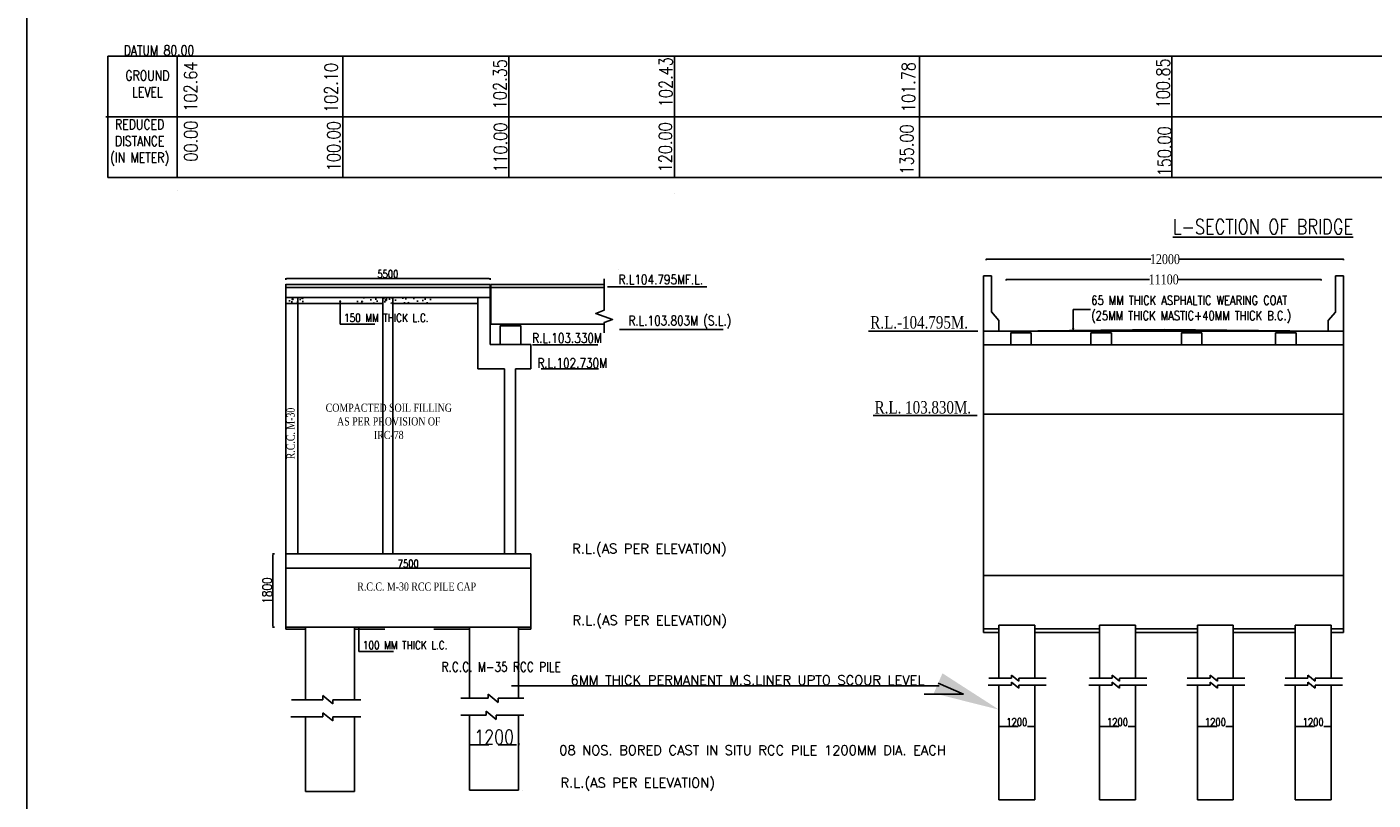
# Model space of a CAD drawing. Header units: metres. Extents: x -1840 to 884, y 14 to 537.
# Tile 6 of 10: x 376 to 562, y 326 to 433. Entities that reach past the tile are written whole.
import ezdxf
from ezdxf import colors
from ezdxf.entities.mleader import LeaderData, LeaderLine
from ezdxf.enums import TextEntityAlignment as Align
from ezdxf.math import Vec2, Vec3

# ---------------------------------------------------------------- set-up
doc = ezdxf.new("R2010")
doc.units = ezdxf.units.M
doc.header["$LTSCALE"] = 0.1
doc.header["$PDMODE"] = 34
doc.header["$PDSIZE"] = 0.25
doc.linetypes.add('DASHEDX2', pattern=[38.1, 25.4, -12.7])
doc.linetypes.add('HIDDEN', pattern=[9.525, 6.35, -3.175])
for name, color, linetype in [('PIER', 7, 'HIDDEN'), ('SLAB', 7, 'Continuous'), ('TEXT', 7, 'Continuous')]:
    doc.layers.add(name, color=color, linetype=linetype)
doc.styles.add('ROMANS', font='romans.shx', dxfattribs={"width": 0.8})
doc.styles.get("Standard").update_dxf_attribs({"font": 'times.ttf', "width": 0.8, "height": 0.6})
doc.styles.add('tEXT', font='romans.shx')
doc.dimstyles.new('1-100', dxfattribs={"dimscale": 0.8, "dimtxt": 0.2, "dimasz": 0.15, "dimexe": 0.05, "dimexo": 0.2, "dimgap": 0.1, "dimtad": 1, "dimdec": 0, "dimlfac": 1000, "dimzin": 1, "dimdsep": 46, "dimtxsty": 'ROMANS', "dimblk": 'OBLIQUE', "dimcen": 0.2, "dimadec": 0, "dimazin": 0, "dimtfac": 1, "dimtdec": 0, "dimtmove": 0, "dimatfit": 3, "dimldrblk": 'OPEN30', "dimfxl": 1, "dimarcsym": 0})
doc.dimstyles.new('Copy of A 1-100 MM', dxfattribs={"dimscale": 0.5, "dimtxt": 0.535, "dimasz": 0.2, "dimexe": 0.0125, "dimexo": 0.0625, "dimgap": 0.1, "dimtad": 0, "dimdec": 0, "dimlfac": 1000, "dimdsep": 46, "dimtxsty": 'Standard', "dimblk": 'OBLIQUE', "dimcen": 0.2, "dimadec": 0, "dimazin": 0, "dimtfac": 1, "dimtdec": 0, "dimtmove": 0, "dimatfit": 3, "dimldrblk": 'OPEN90', "dimfxl": 0.25, "dimfxlon": 1, "dimarcsym": 0})

# ---------------------------------------------------------------- blocks, each defined once
blk = doc.blocks.new('*D120')
at = {"color": 0, "linetype": 'DASHEDX2', "lineweight": -2, "transparency": 16777216}
for p, q in [((510.67, 336.13), (510.67, 335.89)), ((510.79, 335.93), (515.5, 335.93)), ((515.62, 336.13), (515.62, 335.89))]:
    blk.add_line(p, q, dxfattribs=at)
at = {"color": 0, "linetype": 'DASHEDX2', "transparency": 16777216}
for points in [[(510.79, 335.95), (510.79, 335.91), (510.67, 335.93)], [(515.5, 335.95), (515.5, 335.91), (515.62, 335.93)]]:
    blk.add_solid(points, dxfattribs=at)
at = {"layer": 'Defpoints', "color": 0, "linetype": 'DASHEDX2', "transparency": 16777216}
for p in [(510.67, 336.64), (515.62, 336.64), (515.62, 335.93)]:
    blk.add_point(p, dxfattribs=at)
at = {"color": 0, "linetype": 'DASHEDX2', "transparency": 16777216, "insert": (513.14, 336.54), "char_height": 0.16, "attachment_point": 5, "style": 'ROMANS'}
blk.add_mtext('{\\H6.615x;1200}', dxfattribs=at)
blk = doc.blocks.new('_Open30')
at = {"color": 0, "linetype": 'ByBlock', "lineweight": -2}
for p, q in [((-1, 0.3), (0, 0)), ((0, 0), (-1, -0.3)), ((0, 0), (-1, 0))]:
    blk.add_line(p, q, dxfattribs=at)
blk = doc.blocks.new('*D121')
at = {"color": 0, "linetype": 'DASHEDX2', "lineweight": -2, "transparency": 16777216}
for p, q in [((524.57, 336.13), (524.57, 335.89)), ((524.69, 335.93), (529.4, 335.93)), ((529.52, 336.13), (529.52, 335.89))]:
    blk.add_line(p, q, dxfattribs=at)
at = {"color": 0, "linetype": 'DASHEDX2', "transparency": 16777216}
for points in [[(524.69, 335.95), (524.69, 335.91), (524.57, 335.93)], [(529.4, 335.95), (529.4, 335.91), (529.52, 335.93)]]:
    blk.add_solid(points, dxfattribs=at)
at = {"layer": 'Defpoints', "color": 0, "linetype": 'DASHEDX2', "transparency": 16777216}
for p in [(524.57, 336.64), (529.52, 336.64), (529.52, 335.93)]:
    blk.add_point(p, dxfattribs=at)
at = {"color": 0, "linetype": 'DASHEDX2', "transparency": 16777216, "insert": (527.05, 336.54), "char_height": 0.16, "attachment_point": 5, "style": 'ROMANS'}
blk.add_mtext('{\\H6.615x;1200}', dxfattribs=at)
blk = doc.blocks.new('*D122')
at = {"color": 0, "linetype": 'DASHEDX2', "lineweight": -2, "transparency": 16777216}
for p, q in [((538.1, 336.13), (538.1, 335.89)), ((538.22, 335.93), (542.92, 335.93)), ((543.04, 336.13), (543.04, 335.89))]:
    blk.add_line(p, q, dxfattribs=at)
at = {"color": 0, "linetype": 'DASHEDX2', "transparency": 16777216}
for points in [[(538.22, 335.95), (538.22, 335.91), (538.1, 335.93)], [(542.92, 335.95), (542.92, 335.91), (543.04, 335.93)]]:
    blk.add_solid(points, dxfattribs=at)
at = {"layer": 'Defpoints', "color": 0, "linetype": 'DASHEDX2', "transparency": 16777216}
for p in [(538.1, 336.64), (543.04, 336.64), (543.04, 335.93)]:
    blk.add_point(p, dxfattribs=at)
at = {"color": 0, "linetype": 'DASHEDX2', "transparency": 16777216, "insert": (540.57, 336.54), "char_height": 0.16, "attachment_point": 5, "style": 'ROMANS'}
blk.add_mtext('{\\H6.615x;1200}', dxfattribs=at)
blk = doc.blocks.new('*D123')
at = {"color": 0, "linetype": 'DASHEDX2', "lineweight": -2, "transparency": 16777216}
for p, q in [((551.61, 336.13), (551.61, 335.89)), ((551.73, 335.93), (556.44, 335.93)), ((556.56, 336.13), (556.56, 335.89))]:
    blk.add_line(p, q, dxfattribs=at)
at = {"color": 0, "linetype": 'DASHEDX2', "transparency": 16777216}
for points in [[(551.73, 335.95), (551.73, 335.91), (551.61, 335.93)], [(556.44, 335.95), (556.44, 335.91), (556.56, 335.93)]]:
    blk.add_solid(points, dxfattribs=at)
at = {"layer": 'Defpoints', "color": 0, "linetype": 'DASHEDX2', "transparency": 16777216}
for p in [(551.61, 336.64), (556.56, 336.64), (556.56, 335.93)]:
    blk.add_point(p, dxfattribs=at)
at = {"color": 0, "linetype": 'DASHEDX2', "transparency": 16777216, "insert": (554.08, 336.54), "char_height": 0.16, "attachment_point": 5, "style": 'ROMANS'}
blk.add_mtext('{\\H6.615x;1200}', dxfattribs=at)
blk = doc.blocks.new('_Oblique')
at = {"color": 0, "linetype": 'ByBlock', "lineweight": -2}
blk.add_line((-0.5, -0.5), (0.5, 0.5), dxfattribs=at)
blk = doc.blocks.new('*D124')
at = {"color": 0, "linetype": 'ByBlock', "lineweight": -2, "transparency": 16777216}
for p, q in [((511.67, 397.58), (511.67, 397.71)), ((511.67, 397.71), (531.47, 397.71)), ((555.18, 397.71), (535.38, 397.71)), ((555.18, 397.58), (555.18, 397.71))]:
    blk.add_line(p, q, dxfattribs=at)
at = {"layer": 'Defpoints', "color": 0, "linetype": 'ByBlock', "transparency": 16777216}
for p in [(555.18, 397.71), (511.67, 390.55), (555.18, 390.55)]:
    blk.add_point(p, dxfattribs=at)
at = {"color": 0, "linetype": 'ByBlock', "lineweight": -2, "transparency": 16777216, "xscale": 0.1, "yscale": 0.1, "zscale": 0.1, "rotation": 180}
blk.add_blockref('_Oblique', (511.67, 397.71), dxfattribs=at)
at = {"color": 0, "linetype": 'ByBlock', "lineweight": -2, "transparency": 16777216, "xscale": 0.1, "yscale": 0.1, "zscale": 0.1}
blk.add_blockref('_Oblique', (555.18, 397.71), dxfattribs=at)
at = {"color": 0, "linetype": 'ByBlock', "transparency": 16777216, "insert": (533.43, 397.71), "char_height": 0.6, "attachment_point": 5}
blk.add_mtext('{\\fTimes New Roman Baltic|b0|i0|c186|p18;\\H2.29x;11\\fTimes New Roman Baltic|b0|i0|c0|p18;1\\fTimes New Roman Baltic|b0|i0|c186|p18;00}', dxfattribs=at)
blk = doc.blocks.new('_Open90')
at = {"color": 0, "linetype": 'ByBlock', "lineweight": -2}
for p, q in [((0, 0), (-1, 0)), ((-0.5, 0.5), (0, 0)), ((0, 0), (-0.5, -0.5))]:
    blk.add_line(p, q, dxfattribs=at)
blk = doc.blocks.new('*D125')
at = {"color": 0, "linetype": 'ByBlock', "lineweight": -2, "transparency": 16777216}
for p, q in [((508.92, 400.38), (508.92, 400.51)), ((508.92, 400.51), (531.65, 400.51)), ((558.28, 400.51), (535.56, 400.51)), ((558.28, 400.38), (558.28, 400.51))]:
    blk.add_line(p, q, dxfattribs=at)
at = {"layer": 'Defpoints', "color": 0, "linetype": 'ByBlock', "transparency": 16777216}
for p in [(558.28, 400.51), (508.92, 390.55), (558.28, 390.55)]:
    blk.add_point(p, dxfattribs=at)
at = {"color": 0, "linetype": 'ByBlock', "lineweight": -2, "transparency": 16777216, "xscale": 0.1, "yscale": 0.1, "zscale": 0.1, "rotation": 180}
blk.add_blockref('_Oblique', (508.92, 400.51), dxfattribs=at)
at = {"color": 0, "linetype": 'ByBlock', "lineweight": -2, "transparency": 16777216, "xscale": 0.1, "yscale": 0.1, "zscale": 0.1}
blk.add_blockref('_Oblique', (558.28, 400.51), dxfattribs=at)
at = {"color": 0, "linetype": 'ByBlock', "transparency": 16777216, "insert": (533.6, 400.51), "char_height": 0.6, "attachment_point": 5}
blk.add_mtext('{\\fTimes New Roman Baltic|b0|i0|c186|p18;\\H2.29x;12000}', dxfattribs=at)
blk = doc.blocks.new('*D206')
at = {"color": 0, "linetype": 'DASHEDX2', "lineweight": -2, "transparency": 16777216}
for p, q in [((437.54, 333.6), (437.54, 333.36)), ((437.66, 333.4), (444.2, 333.4)), ((444.32, 333.6), (444.32, 333.36))]:
    blk.add_line(p, q, dxfattribs=at)
at = {"color": 0, "linetype": 'DASHEDX2', "transparency": 16777216}
for points in [[(437.66, 333.42), (437.66, 333.38), (437.54, 333.4)], [(444.2, 333.42), (444.2, 333.38), (444.32, 333.4)]]:
    blk.add_solid(points, dxfattribs=at)
at = {"layer": 'Defpoints', "color": 0, "linetype": 'DASHEDX2', "transparency": 16777216}
for p in [(437.54, 334.37), (444.32, 334.37), (444.32, 333.4)]:
    blk.add_point(p, dxfattribs=at)
at = {"color": 0, "linetype": 'DASHEDX2', "transparency": 16777216, "insert": (440.93, 334.48), "char_height": 0.16, "attachment_point": 5, "style": 'ROMANS'}
blk.add_mtext('{\\H12.5x;1200}', dxfattribs=at)
blk = doc.blocks.new('*D202')
at = {"color": 0, "linetype": 'Continuous', "lineweight": -2, "transparency": 16777216}
for p, q in [((412.14, 358.02), (412.14, 357.78)), ((412.26, 357.82), (445.89, 357.82)), ((446.01, 358.02), (446.01, 357.78))]:
    blk.add_line(p, q, dxfattribs=at)
at = {"color": 0, "linetype": 'Continuous', "transparency": 16777216}
for points in [[(412.26, 357.84), (412.26, 357.8), (412.14, 357.82)], [(445.89, 357.84), (445.89, 357.8), (446.01, 357.82)]]:
    blk.add_solid(points, dxfattribs=at)
at = {"layer": 'Defpoints', "color": 0, "linetype": 'Continuous', "transparency": 16777216}
for p in [(412.14, 359.8), (446.01, 359.8), (446.01, 357.82)]:
    blk.add_point(p, dxfattribs=at)
at = {"color": 0, "linetype": 'Continuous', "transparency": 16777216, "insert": (429.07, 358.43), "char_height": 0.44, "attachment_point": 5, "style": 'ROMANS'}
blk.add_mtext('{\\H2.40545x;7500}', dxfattribs=at)
blk = doc.blocks.new('*D203')
at = {"color": 0, "linetype": 'Continuous', "lineweight": -2, "transparency": 16777216}
for p, q in [((412.14, 397.66), (412.14, 397.9)), ((412.26, 397.86), (440.24, 397.86)), ((440.36, 397.66), (440.36, 397.9))]:
    blk.add_line(p, q, dxfattribs=at)
at = {"color": 0, "linetype": 'Continuous', "transparency": 16777216}
for points in [[(412.26, 397.88), (412.26, 397.84), (412.14, 397.86)], [(440.24, 397.88), (440.24, 397.84), (440.36, 397.86)]]:
    blk.add_solid(points, dxfattribs=at)
at = {"layer": 'Defpoints', "color": 0, "linetype": 'Continuous', "transparency": 16777216}
for p in [(412.14, 397.02), (440.36, 397.86), (440.36, 397.02)]:
    blk.add_point(p, dxfattribs=at)
at = {"color": 0, "linetype": 'Continuous', "transparency": 16777216, "insert": (426.25, 398.47), "char_height": 0.44, "attachment_point": 5, "style": 'ROMANS'}
blk.add_mtext('{\\H2.40545x;5500}', dxfattribs=at)
blk = doc.blocks.new('*D190')
at = {"color": 0, "linetype": 'ByBlock', "lineweight": -2, "transparency": 16777216}
for p, q in [((410.59, 359.8), (410.29, 359.8)), ((410.34, 359.65), (410.34, 349.79)), ((410.59, 349.64), (410.29, 349.64))]:
    blk.add_line(p, q, dxfattribs=at)
at = {"color": 0, "linetype": 'ByBlock', "transparency": 16777216}
for points in [[(410.32, 359.65), (410.37, 359.65), (410.34, 359.8)], [(410.32, 349.79), (410.37, 349.79), (410.34, 349.64)]]:
    blk.add_solid(points, dxfattribs=at)
at = {"layer": 'Defpoints', "color": 0, "linetype": 'ByBlock', "transparency": 16777216}
for p in [(412.14, 359.8), (410.34, 349.64), (412.14, 349.64)]:
    blk.add_point(p, dxfattribs=at)
at = {"color": 0, "linetype": 'ByBlock', "transparency": 16777216, "insert": (409.58, 354.72), "char_height": 0.55, "attachment_point": 5, "rotation": 90, "style": 'ROMANS'}
blk.add_mtext('{\\H2.40545x;1800}', dxfattribs=at)

msp = doc.modelspace()

# ---------------------------------------------------------------- hatches: boundary and pattern name
at = {"ltscale": 0.2}
h = msp.add_hatch(dxfattribs=at)
h.set_pattern_fill('AR-CONC', color=256, scale=0.011291, style=0)
h.set_pattern_definition([(50, (519.5055, -204.4032), (2.057095, -0.1799724), [0.2150985, -2.366084]), (355, (519.5055, -204.4032), (-0.397936, 2.1572706), [0.172079, -1.892867]), (100.451, (519.677, -204.4182), (1.659166, 1.9772884), [0.1828055, -2.010861]), (46.1842, (519.5055, -203.8296), (3.060824, -0.474711), [0.322648, -3.549126]), (96.6356, (519.7606, -203.8692), (2.680593, 2.793747), [0.274208, -3.016291]), (351.184, (519.5055, -203.8296), (2.680598, 2.793742), [0.258118, -2.8393]), (21, (519.7923, -203.973), (1.7119233, -1.1547067), [0.2150985, -2.366084]), (326, (519.7923, -203.973), (0.697823, 2.0797146), [0.172079, -1.892867]), (71.4514, (519.935, -204.0693), (2.4097415, 0.9250124), [0.1828055, -2.010861]), (37.5, (519.50555, -204.4032), (0.0348742, 0.9547331), [0, -1.8699233, 0, -1.921547, 0, -1.900037]), (7.5, (519.5055, -204.4032), (0.7544783, 1.1311651), [0, -1.0955686, 0, -1.8269036, 0, -0.724165]), (327.5, (518.866, -204.4032), (1.5309889, -0.0646847), [0, -0.7169951, 0, -2.2370248, 0, -2.9683598]), (317.5, (518.5792, -204.4032), (1.6725654, 0.2870972), [0, -0.9320937, 0, -1.485614, 0, -2.1079657])])
h.paths.add_polyline_path([(421.5733, 395.2187), (421.5733, 394.3719), (432.6015, 394.3719), (432.6015, 395.2187)])
h.paths.add_polyline_path([(414.5162, 394.3719), (414.5162, 395.2187), (412.136, 395.2187), (412.136, 394.3719)])
for points in [[(442.0014, 391.3232), (444.3726, 391.3232), (444.3726, 391.549), (442.0014, 391.549)], [(512.5154, 390.3187), (514.8866, 390.3187), (514.8866, 390.5445), (512.5154, 390.5445)], [(523.6002, 390.3358), (525.9714, 390.3358), (525.9714, 390.5616), (523.6002, 390.5616)], [(536.0981, 390.3222), (538.4693, 390.3222), (538.4693, 390.548), (536.0981, 390.548)], [(549.1108, 390.3283), (551.482, 390.3283), (551.482, 390.5541), (549.1108, 390.5541)]]:
    msp.add_hatch(color=256).paths.add_polyline_path(points)

# ---------------------------------------------------------------- linework, layer by layer
at = {"color": 0, "linetype": 'ByBlock'}
for p, q in [((376.3865, 536.8792), (376.3865, 164.1948)), ((387.5722, 428.5788), (387.5722, 411.829)), ((508.5431, 390.5857), (508.5431, 398.231)), ((508.5431, 398.231), (509.6577, 398.231)), ((509.6577, 398.231), (509.6577, 393.2192)), ((558.2727, 398.2183), (557.1582, 398.2183)), ((557.1582, 398.2183), (557.1582, 393.2065)), ((558.2727, 390.573), (558.2727, 398.2183)), ((510.6457, 392.0346), (509.6577, 393.2192)), ((556.1702, 392.0219), (557.1582, 393.2065)), ((508.5533, 390.5527), (558.2792, 390.5527)), ((508.5533, 348.9272), (508.5533, 390.5527)), ((511.6747, 390.5527), (508.5533, 390.5527)), ((510.6457, 390.5857), (510.6457, 392.0346)), ((511.6747, 390.5527), (533.4945, 390.8023)), ((533.4945, 390.8023), (555.18, 390.5527)), ((556.1702, 390.573), (556.1702, 392.0219)), ((558.2792, 390.5527), (558.2792, 348.9272)), ((508.5533, 388.6746), (558.2792, 388.6746)), ((442.3458, 385.3388), (442.3458, 359.7999)), ((443.8984, 385.3388), (443.8984, 359.7999)), ((508.5533, 379.1063), (558.2792, 379.1063)), ((558.2792, 356.8144), (508.5533, 356.8144)), ((508.5533, 349.4247), (510.6709, 349.4247)), ((508.5533, 348.9272), (510.6709, 348.9272)), ((515.6174, 349.4247), (524.5748, 349.4247)), ((515.6174, 348.9272), (524.5748, 348.9272)), ((529.5213, 349.4247), (538.098, 349.4247)), ((529.5213, 348.9272), (538.098, 348.9272)), ((543.0445, 349.4247), (551.6093, 349.4247)), ((543.0445, 348.9272), (551.6093, 348.9272)), ((556.5558, 349.4247), (558.2792, 349.4247)), ((556.5558, 348.9272), (558.2792, 348.9272)), ((510.6709, 325.7906), (515.6174, 325.7906)), ((524.5748, 325.7906), (529.5213, 325.7906)), ((538.098, 325.7906), (543.0445, 325.7906)), ((551.6093, 325.7906), (556.5558, 325.7906))]:
    msp.add_line(p, q, dxfattribs=at)
for p, q in [((396.4585, 428.5788), (387.5722, 428.5788)), ((396.4585, 428.5788), (390.7334, 428.5788)), ((396.4585, 428.5788), (390.7334, 428.5788)), ((396.4585, 428.5788), (390.7334, 428.5788)), ((396.4585, 428.5788), (774.658, 428.5788)), ((387.2737, 420.1858), (774.658, 420.1858)), ((387.5722, 411.829), (774.658, 411.829)), ((412.136, 366.3578), (412.136, 397.0535)), ((414.5162, 397.0153), (412.136, 397.0153)), ((412.136, 366.3578), (412.136, 396.6301)), ((414.5162, 396.5919), (412.136, 396.5919)), ((419.1931, 397.0153), (414.5162, 397.0153)), ((432.6328, 396.5919), (414.5162, 396.5919)), ((432.6328, 397.0153), (421.1111, 397.0153)), ((440.3642, 397.0153), (432.6328, 397.0153)), ((440.3642, 396.5919), (432.6328, 396.5919)), ((440.3642, 393.6661), (440.3642, 397.0153)), ((440.3642, 388.7262), (440.3642, 397.0153)), ((440.3642, 388.7262), (440.3642, 396.6301)), ((440.4771, 397.0153), (456.131, 397.0153)), ((440.4771, 391.549), (440.4771, 396.6301)), ((456.131, 396.5919), (440.4771, 396.5919)), ((414.5162, 395.2187), (412.136, 395.2187)), ((414.5162, 394.3719), (412.136, 394.3719)), ((413.8297, 366.3578), (413.8297, 395.2187)), ((432.6328, 395.2187), (414.5162, 395.2187)), ((425.5444, 394.3719), (414.5162, 394.3719)), ((425.5444, 366.3578), (425.5444, 395.2187)), ((425.5444, 366.3578), (425.5444, 395.2187)), ((426.9558, 366.3578), (426.9558, 395.2187)), ((426.9558, 366.3578), (426.9558, 395.2187)), ((432.6328, 394.3719), (426.9558, 394.3719)), ((440.3642, 395.2187), (432.6328, 395.2187)), ((438.6705, 394.3719), (432.6328, 394.3719)), ((438.6705, 385.3388), (438.6705, 395.2187)), ((438.6705, 385.3388), (438.6705, 395.2187)), ((440.4771, 391.549), (456.131, 391.549)), ((456.131, 391.549), (440.4771, 391.549)), ((446.0098, 388.7262), (440.3642, 388.7262)), ((446.0098, 385.3388), (446.0098, 388.7262)), ((442.3458, 385.3388), (438.6705, 385.3388)), ((446.0098, 385.3388), (443.8984, 385.3388)), ((412.136, 355.9534), (412.136, 366.3578)), ((413.8297, 359.7999), (413.8297, 366.3578)), ((425.5444, 359.7999), (425.5444, 366.3578)), ((426.9558, 359.7999), (426.9558, 366.3578)), ((446.0098, 355.9534), (446.0098, 359.7999)), ((446.0098, 349.6378), (446.0098, 355.9534))]:
    msp.add_line(p, q)
at = {"linetype": 'Continuous'}
for p, q in [((421.1111, 397.0153), (419.1931, 397.0153)), ((440.4771, 396.5919), (440.4771, 397.0153)), ((456.5857, 396.7107), (470.3012, 396.7107)), ((458.2648, 390.7817), (472.5737, 390.7817)), ((446.2105, 388.6746), (455.2575, 388.6746)), ((447.4438, 385.3521), (455.3342, 385.3521)), ((412.136, 349.6378), (412.136, 355.9534)), ((420.1696, 349.6378), (412.136, 349.6378)), ((414.874, 326.9391), (421.6488, 326.9391))]:
    msp.add_line(p, q, dxfattribs=at)
at = {"ltscale": 0.2}
for p, q in [((412.136, 355.9534), (412.136, 359.7999)), ((412.136, 359.7999), (446.0098, 359.7999)), ((414.874, 349.6378), (414.874, 339.6279)), ((446.0098, 349.6378), (420.1696, 349.6378)), ((421.6488, 349.6378), (421.6488, 339.6279)), ((437.5414, 349.6378), (437.5414, 339.8291)), ((444.3161, 349.6378), (444.3161, 339.8291)), ((440.1097, 339.8291), (440.1097, 340.3936)), ((440.1097, 340.3936), (441.4916, 339.2645)), ((412.9507, 339.6279), (417.2764, 339.6279)), ((417.2764, 339.6279), (417.2764, 340.1925)), ((417.2764, 340.1925), (418.6583, 339.0634)), ((418.6583, 339.6279), (418.6583, 339.0634)), ((418.6583, 339.6279), (422.505, 339.6279)), ((436.308, 339.8291), (440.1097, 339.8291)), ((441.4916, 339.8291), (441.4916, 339.2645)), ((441.4916, 339.8291), (445.0389, 339.8291)), ((417.2764, 337.2718), (412.8456, 337.2718)), ((414.874, 337.2718), (414.874, 326.9391)), ((414.874, 337.2718), (414.874, 333.6657)), ((417.2764, 337.2718), (417.2764, 337.8363)), ((417.2764, 337.8363), (418.6583, 336.7072)), ((418.6583, 337.2718), (418.6583, 336.7072)), ((422.505, 337.2718), (418.6583, 337.2718)), ((421.6488, 337.2718), (421.6488, 326.9391)), ((421.6488, 337.2718), (421.6488, 333.6657)), ((439.837, 337.4729), (436.308, 337.4729)), ((437.5414, 337.4729), (437.5414, 327.1402)), ((437.5414, 337.4729), (437.5414, 333.8669)), ((439.837, 337.4729), (439.837, 338.0375)), ((439.837, 338.0375), (441.2189, 336.9084)), ((445.0389, 337.4729), (441.2189, 337.4729)), ((441.2189, 337.4729), (441.2189, 336.9084)), ((444.3161, 337.4729), (444.3161, 327.1402)), ((444.3161, 337.4729), (444.3161, 333.8669)), ((437.5414, 327.1402), (444.3161, 327.1402))]:
    msp.add_line(p, q, dxfattribs=at)
at = {"linetype": 'ByBlock'}
for p, q in [((412.136, 349.6378), (412.136, 349.3903)), ((446.0098, 349.3903), (446.0098, 349.6378)), ((412.136, 349.3903), (414.874, 349.3903)), ((421.6488, 349.3903), (425.8384, 349.3903)), ((432.6132, 349.3903), (437.5414, 349.3903)), ((444.3161, 349.3903), (446.0098, 349.3903)), ((443.33, 341.5502), (502.3906, 341.5502))]:
    msp.add_line(p, q, dxfattribs=at)
at = {"color": 0, "ltscale": 0.2}
for p, q in [((510.6709, 349.9477), (510.6709, 342.606)), ((510.6709, 349.9477), (510.6709, 342.606)), ((515.6174, 349.9477), (515.6174, 342.606)), ((515.6174, 349.9477), (515.6174, 342.606)), ((524.5748, 349.9477), (524.5748, 342.606)), ((524.5748, 349.9477), (524.5748, 342.606)), ((529.5213, 349.9477), (529.5213, 342.606)), ((529.5213, 349.9477), (529.5213, 342.606)), ((538.098, 349.9477), (538.098, 342.606)), ((538.098, 349.9477), (538.098, 342.606)), ((543.0445, 349.9477), (543.0445, 342.606)), ((543.0445, 349.9477), (543.0445, 342.606)), ((551.6093, 349.9477), (551.6093, 342.606)), ((551.6093, 349.9477), (551.6093, 342.606)), ((556.5558, 349.9477), (556.5558, 342.606)), ((556.5558, 349.9477), (556.5558, 342.606)), ((509.2666, 342.606), (512.425, 342.606)), ((509.2666, 342.606), (512.425, 342.606)), ((512.425, 342.606), (512.425, 343.0182)), ((512.425, 343.0182), (513.434, 342.1938)), ((512.425, 342.606), (512.425, 343.0182)), ((512.425, 343.0182), (513.434, 342.1938)), ((513.434, 342.606), (513.434, 342.1938)), ((513.434, 342.606), (517.194, 342.606)), ((513.434, 342.606), (513.434, 342.1938)), ((513.434, 342.606), (517.194, 342.606)), ((523.1705, 342.606), (526.3289, 342.606)), ((523.1705, 342.606), (526.3289, 342.606)), ((526.3289, 342.606), (526.3289, 343.0182)), ((526.3289, 343.0182), (527.3379, 342.1938)), ((526.3289, 342.606), (526.3289, 343.0182)), ((526.3289, 343.0182), (527.3379, 342.1938)), ((527.3379, 342.606), (527.3379, 342.1938)), ((527.3379, 342.606), (531.0979, 342.606)), ((527.3379, 342.606), (527.3379, 342.1938)), ((527.3379, 342.606), (531.0979, 342.606)), ((536.6937, 342.606), (539.8521, 342.606)), ((536.6937, 342.606), (539.8521, 342.606)), ((539.8521, 342.606), (539.8521, 343.0182)), ((539.8521, 343.0182), (540.8611, 342.1938)), ((539.8521, 342.606), (539.8521, 343.0182)), ((539.8521, 343.0182), (540.8611, 342.1938)), ((540.8611, 342.606), (540.8611, 342.1938)), ((540.8611, 342.606), (544.6211, 342.606)), ((540.8611, 342.606), (540.8611, 342.1938)), ((540.8611, 342.606), (544.6211, 342.606)), ((550.205, 342.606), (553.3634, 342.606)), ((550.205, 342.606), (553.3634, 342.606)), ((553.3634, 342.606), (553.3634, 343.0182)), ((553.3634, 343.0182), (554.3724, 342.1938)), ((553.3634, 342.606), (553.3634, 343.0182)), ((553.3634, 343.0182), (554.3724, 342.1938)), ((554.3724, 342.606), (554.3724, 342.1938)), ((554.3724, 342.606), (558.1324, 342.606)), ((554.3724, 342.606), (554.3724, 342.1938)), ((554.3724, 342.606), (558.1324, 342.606)), ((512.425, 341.6217), (509.1899, 341.6217)), ((512.425, 341.6217), (509.1899, 341.6217)), ((510.6709, 341.6217), (510.6709, 338.2527)), ((510.6709, 341.6217), (510.6709, 338.2527)), ((510.6709, 340.8856), (510.6709, 325.7906)), ((510.6709, 340.8856), (510.6709, 325.7906)), ((512.425, 341.6217), (512.425, 342.034)), ((512.425, 342.034), (513.434, 341.2095)), ((512.425, 341.6217), (512.425, 342.034)), ((512.425, 342.034), (513.434, 341.2095)), ((513.434, 341.6217), (513.434, 341.2095)), ((517.194, 341.6217), (513.434, 341.6217)), ((513.434, 341.6217), (513.434, 341.2095)), ((517.194, 341.6217), (513.434, 341.6217)), ((515.6174, 341.6217), (515.6174, 338.2527)), ((515.6174, 341.6217), (515.6174, 338.2527)), ((515.6174, 340.8856), (515.6174, 325.7906)), ((515.6174, 340.8856), (515.6174, 325.7906)), ((526.3289, 341.6217), (523.0938, 341.6217)), ((526.3289, 341.6217), (523.0938, 341.6217)), ((524.5748, 341.6217), (524.5748, 338.2527)), ((524.5748, 341.6217), (524.5748, 338.2527)), ((524.5748, 340.8856), (524.5748, 325.7906)), ((524.5748, 340.8856), (524.5748, 325.7906)), ((526.3289, 341.6217), (526.3289, 342.034)), ((526.3289, 342.034), (527.3379, 341.2095)), ((526.3289, 341.6217), (526.3289, 342.034)), ((526.3289, 342.034), (527.3379, 341.2095)), ((527.3379, 341.6217), (527.3379, 341.2095)), ((531.0979, 341.6217), (527.3379, 341.6217)), ((527.3379, 341.6217), (527.3379, 341.2095)), ((531.0979, 341.6217), (527.3379, 341.6217)), ((529.5213, 341.6217), (529.5213, 338.2527)), ((529.5213, 341.6217), (529.5213, 338.2527)), ((529.5213, 340.8856), (529.5213, 325.7906)), ((529.5213, 340.8856), (529.5213, 325.7906)), ((539.8521, 341.6217), (536.617, 341.6217)), ((539.8521, 341.6217), (536.617, 341.6217)), ((538.098, 341.6217), (538.098, 338.2527)), ((538.098, 341.6217), (538.098, 338.2527)), ((538.098, 340.8856), (538.098, 325.7906)), ((538.098, 340.8856), (538.098, 325.7906)), ((539.8521, 341.6217), (539.8521, 342.034)), ((539.8521, 342.034), (540.8611, 341.2095)), ((539.8521, 341.6217), (539.8521, 342.034)), ((539.8521, 342.034), (540.8611, 341.2095)), ((540.8611, 341.6217), (540.8611, 341.2095)), ((544.6211, 341.6217), (540.8611, 341.6217)), ((540.8611, 341.6217), (540.8611, 341.2095)), ((544.6211, 341.6217), (540.8611, 341.6217)), ((543.0445, 341.6217), (543.0445, 338.2527)), ((543.0445, 341.6217), (543.0445, 338.2527)), ((543.0445, 340.8856), (543.0445, 325.7906)), ((543.0445, 340.8856), (543.0445, 325.7906)), ((553.3634, 341.6217), (550.1283, 341.6217)), ((553.3634, 341.6217), (550.1283, 341.6217)), ((551.6093, 341.6217), (551.6093, 338.2527)), ((551.6093, 341.6217), (551.6093, 338.2527)), ((551.6093, 340.8856), (551.6093, 325.7906)), ((551.6093, 340.8856), (551.6093, 325.7906)), ((553.3634, 341.6217), (553.3634, 342.034)), ((553.3634, 342.034), (554.3724, 341.2095)), ((553.3634, 341.6217), (553.3634, 342.034)), ((553.3634, 342.034), (554.3724, 341.2095)), ((554.3724, 341.6217), (554.3724, 341.2095)), ((558.1324, 341.6217), (554.3724, 341.6217)), ((554.3724, 341.6217), (554.3724, 341.2095)), ((558.1324, 341.6217), (554.3724, 341.6217)), ((556.5558, 341.6217), (556.5558, 338.2527)), ((556.5558, 341.6217), (556.5558, 338.2527)), ((556.5558, 340.8856), (556.5558, 325.7906)), ((556.5558, 340.8856), (556.5558, 325.7906))]:
    msp.add_line(p, q, dxfattribs=at)
at = {"linetype": 'HIDDEN', "ltscale": 0.4}
msp.add_line((444.7994, 327.1402), (444.7885, 327.1402), dxfattribs=at)
msp.add_line((444.7994, 327.1402), (444.7885, 327.1402), dxfattribs=at)
at = {"color": 1}
for points in [[(387.5722, 428.5788), (397.1424, 428.5788)], [(397.1424, 411.829), (397.1424, 428.5788)], [(420.0429, 414.6405), (420.0429, 414.6405), (420.0429, 428.5788)], [(420.0429, 411.829), (420.0429, 428.5788)], [(442.9435, 411.829), (442.9435, 428.5788)], [(465.844, 411.829), (465.844, 428.5788)], [(499.6949, 411.829), (499.6949, 428.5788)], [(534.5457, 411.829), (534.5457, 428.5788)]]:
    msp.add_lwpolyline(points, dxfattribs=at)
for points in [[(397.1424, 410.0139), (397.1424, 410.0139)], [(465.844, 409.6141), (465.844, 409.6141)], [(458.0694, 399.0573), (458.0694, 399.0573)]]:
    msp.add_lwpolyline(points, close=True, dxfattribs=at)
for points in [[(441.7756, 388.7262), (444.5984, 388.7262), (444.5984, 391.3232), (441.7756, 391.3232)], [(442.0014, 391.3232), (444.3726, 391.3232), (444.3726, 391.549), (442.0014, 391.549)]]:
    msp.add_lwpolyline(points, close=True)
for points in [[(492.6292, 390.5628), (507.7514, 390.5628)], [(492.6292, 390.5628), (507.7514, 390.5628)], [(515.1124, 388.6746), (515.1124, 390.3187), (512.2896, 390.3187), (512.2896, 388.6746)], [(526.1972, 388.6746), (526.1972, 390.3358), (523.3744, 390.3358), (523.3744, 388.6746)], [(538.6951, 388.6746), (538.6951, 390.3222), (535.8723, 390.3222), (535.8723, 388.6746)], [(551.7078, 388.6746), (551.7078, 390.3283), (548.885, 390.3283), (548.885, 388.6746)], [(493.304, 378.9305), (507.6569, 378.9305)]]:
    msp.add_lwpolyline(points)
at = {"color": 0}
for points in [[(515.6174, 349.9477), (510.6709, 349.9477)], [(529.5213, 349.9477), (524.5748, 349.9477)], [(543.0445, 349.9477), (538.098, 349.9477)], [(556.5558, 349.9477), (551.6093, 349.9477)]]:
    msp.add_lwpolyline(points, dxfattribs=at)
at = {"layer": 'SLAB', "linetype": 'Continuous'}
msp.add_lwpolyline([(456.131, 390.3393), (456.131, 391.7607), (457.2943, 392.1842), (454.9676, 393.031), (456.131, 393.4544), (456.131, 397.8143)], dxfattribs=at)

# ---------------------------------------------------------------- texts
at = {"style": 'ROMANS', "width": 0.8}
for s, p in [('102.64', (400.4684, 427.8213)), ('102.35', (443.2068, 428.1611)), ('102.43', (466.1074, 428.4363)), ('100.85', (534.809, 428.2766)), ('102.10', (419.8719, 427.6403)), ('101.78', (499.6397, 427.7565)), ('00.00', (400.5095, 419.6565)), ('100.00', (420.2347, 419.5888)), ('110.00', (443.2641, 419.3919)), ('120.00', (466.0501, 419.4382)), ('135.00', (499.4085, 419.1316)), ('150.00', (534.9922, 418.8782))]:
    msp.add_text(s, height=1.83204, rotation=90, dxfattribs=at).set_placement(p, align=Align.BOTTOM_RIGHT)
at = {"style": 'ROMANS'}
for s, insert, char_height, width, attachment_point in [('DATUM 80.00', (399.5052, 428.6828), 1.374033, 12.751175, 9), ('GROUND LEVEL', (393.0328, 424.7551), 1.374033, 5.725138, 5), ('REDUCED DISTANCE\\P(IN METER)', (391.9582, 416.6178), 1.374033, 11.644281, 5), ('R.L.103.803M (S.L.)', (473.688, 390.9266), 1.323195, 19.847921, 9), ('R.L.103.330M', (455.8081, 388.9501), 1.323195, 13.231947, 9), ('R.L.102.730M', (456.5316, 385.4951), 1.323195, 13.231947, 9)]:
    msp.add_mtext(s, dxfattribs=dict(at, insert=insert, char_height=char_height, width=width, attachment_point=attachment_point))
for s, insert, char_height, attachment_point in [('R.L104.795MF.L.', (469.7899, 397.0408), 1.323195, 9), ('65 MM THICK ASPHALTIC WEARING COAT\\P(25MM THICK MASTIC+40MM THICK B.C.)', (523.4166, 393.5622), 1.25953, 4), ('150 MM THICK L.C.', (420.1875, 392.4099), 1.129126, 4), ('100 MM THICK L.C.', (422.7926, 347.1602), 1.129126, 4), ('R.C.C. M-35 RCC PILE', (441.9042, 344.1673), 1.33671, 5)]:
    msp.add_mtext(s, dxfattribs=dict(at, insert=insert, char_height=char_height, attachment_point=attachment_point))
at = {"char_height": 1.717541, "width": 50.094521, "attachment_point": 7}
for s, insert in [('R.L.-104.795M.', (492.906, 390.8892)), ('{\\fTimes New Roman Baltic|b0|i0|c186|p18;R.L. 103.8}30{\\fTimes New Roman Baltic|b0|i0|c186|p18;M.}', (493.501, 379.1458))]:
    msp.add_mtext(s, dxfattribs=dict(at, insert=insert))
at = {"linetype": 'ByBlock', "char_height": 1.323195, "attachment_point": 1, "style": 'tEXT'}
for s, insert in [('^IR.L.(AS PER ELEVATION)', (446.4141, 361.1705)), ('^IR.L.(AS PER ELEVATION)', (446.4632, 351.2677)), ('^I6MM THICK PERMANENT M.S.LINER UPTO SCOUR LEVEL', (446.2014, 342.985)), ('^I08 NOS. BORED CAST IN SITU RCC PILE 1200MM DIA. EACH', (444.6306, 333.3072)), ('^IR.L.(AS PER ELEVATION)', (444.8166, 328.8097))]:
    msp.add_mtext(s, dxfattribs=dict(at, insert=insert))
at = {"layer": 'PIER', "char_height": 1.129126, "width": 17.120306, "attachment_point": 5}
for s, insert in [('COMPACTED SOIL FILLING\\PAS PER PROVISION OF\\PIRC-78', (426.3753, 378.0934)), ('R.C.C. M-30 RCC PILE CAP', (430.2329, 355.2514))]:
    msp.add_mtext(s, dxfattribs=dict(at, insert=insert))
at = {"layer": 'PIER', "insert": (412.8367, 376.4254), "char_height": 1.129126, "width": 17.120306, "attachment_point": 5, "rotation": 90}
msp.add_mtext('R.C.C. M-30', dxfattribs=at)
at = {"layer": 'TEXT', "insert": (547.1561, 405.0111), "char_height": 2.051889, "width": 31.910536, "attachment_point": 5, "style": 'ROMANS'}
msp.add_mtext('{\\LL-SECTION OF BRIDGE  }', dxfattribs=at)

# ---------------------------------------------------------------- dimensions: what is measured, and where the dimension line sits
at = {"color": 0, "linetype": 'ByBlock'}
for base, p1, p2, text, picture, middle in [((558.2792, 400.5063), (508.9237, 390.5527), (558.2792, 390.5527), '{\\fTimes New Roman Baltic|b0|i0|c186|p18;\\H2.29x;12000}', '*D125', (533.6015, 400.5063)), ((555.18, 397.7072), (511.6747, 390.5527), (555.18, 390.5527), '{\\fTimes New Roman Baltic|b0|i0|c186|p18;\\H2.29x;11\\fTimes New Roman Baltic|b0|i0|c0|p18;1\\fTimes New Roman Baltic|b0|i0|c186|p18;00}', '*D124', (533.4274, 397.7072))]:
    dim = msp.add_linear_dim(base=base, p1=p1, p2=p2, text=text, dimstyle='Copy of A 1-100 MM', dxfattribs=at)
    dim.commit()
    dim.dimension.update_dxf_attribs({"geometry": picture, "text_midpoint": middle})
at = {"linetype": 'Continuous'}
for base, p1, p2, text, picture, middle in [((440.3642, 397.8569), (412.136, 397.0153), (440.3642, 397.0153), '{\\H2.40545x;5500}', '*D203', (426.2501, 398.4661)), ((446.0098, 357.8214), (412.136, 359.7999), (446.0098, 359.7999), '{\\H2.40545x;7500}', '*D202', (429.0729, 358.4306))]:
    dim = msp.add_linear_dim(base=base, p1=p1, p2=p2, text=text, dimstyle='1-100', override={"dimtxt": 0.55, "dimfxl": 0.25, "dimfxlon": 1}, dxfattribs=at)
    dim.commit()
    dim.dimension.update_dxf_attribs({"geometry": picture, "text_midpoint": middle})
at = {"linetype": 'ByBlock'}
dim = msp.add_linear_dim(base=(410.3407, 349.6378), p1=(412.136, 359.7999), p2=(412.136, 349.6378), angle=90, text='{\\H2.40545x;1800}', dimstyle='1-100', override={"dimscale": 1, "dimtxt": 0.55, "dimfxl": 0.25, "dimfxlon": 1}, dxfattribs=at)
dim.commit()
dim.dimension.update_dxf_attribs({"geometry": '*D190', "text_midpoint": (409.5792, 354.7189)})
at = {"linetype": 'DASHEDX2'}
for base, p1, p2, picture, middle in [((515.6174, 335.9301), (510.6709, 336.6431), (515.6174, 336.6431), '*D120', (513.1442, 336.5393)), ((529.5213, 335.9301), (524.5748, 336.6431), (529.5213, 336.6431), '*D121', (527.048, 336.5393)), ((543.0445, 335.9301), (538.098, 336.6431), (543.0445, 336.6431), '*D122', (540.5713, 336.5393)), ((556.5558, 335.9301), (551.6093, 336.6431), (556.5558, 336.6431), '*D123', (554.0826, 336.5393))]:
    dim = msp.add_linear_dim(base=base, p1=p1, p2=p2, text='{\\H6.615x;1200}', dimstyle='1-100', override={"dimfxl": 0.25, "dimfxlon": 1}, dxfattribs=at)
    dim.commit()
    dim.dimension.update_dxf_attribs({"geometry": picture, "text_midpoint": middle})
at = {"color": 0, "linetype": 'DASHEDX2'}
dim = msp.add_linear_dim(base=(444.3161, 333.3954), p1=(437.5414, 334.3718), p2=(444.3161, 334.3718), text='{\\H12.5x;1200}', dimstyle='1-100', override={"dimfxl": 0.25, "dimfxlon": 1}, dxfattribs=at)
dim.commit()
dim.dimension.update_dxf_attribs({"geometry": '*D206', "text_midpoint": (440.9288, 334.4754)})

# ---------------------------------------------------------------- leaders
for points in [[(419.6411, 394.7925), (419.6411, 391.5237), (424.4345, 391.5237)], [(520.918, 390.7676), (520.918, 393.5797), (523.3161, 393.5797)], [(422.2462, 349.5427), (422.2462, 346.2739), (427.0397, 346.2739)]]:
    msp.add_leader(points, dimstyle='1-100', override={"dimasz": 0.2})
at = {"color": 0, "linetype": 'ByBlock'}
ml = msp.add_multileader_mtext('Standard', dxfattribs=at)
ml.set_content('')
ml.set_leader_properties()
ml.build(insert=Vec2(0, 0))
ml.multileader.update_dxf_attribs({"text_right_attachment_type": 6, "dogleg_length": 0.36, "arrow_head_size": 9.1602})
ctx = ml.context
ctx.base_point, ctx.char_height, ctx.arrow_head_size, ctx.landing_gap_size, ctx.plane_origin = Vec3(495.7758, 344.9619), 9.1602, 9.1602, 4.5801, Vec3(510.6709, 338.2527)
ctx.right_attachment, ctx.text_align_type = 6, 2
notes = []
notes.append((ctx, [(0, (1, 1, 0), (505.7605, 340.3818), (-1, 0), 0.8244, [(0, [(510.6709, 338.2527)], 0, [])])]))
ctx.mtext.insert, ctx.mtext.alignment, ctx.mtext.flow_direction = Vec3(500.3559, 349.542), 3, 5
for ctx, leaders in notes:
    for number, flags, end, landing, length, lines in leaders:
        leader = LeaderData()
        leader.index, (leader.has_last_leader_line, leader.has_dogleg_vector, leader.attachment_direction) = number, flags
        leader.last_leader_point, leader.dogleg_vector, leader.dogleg_length = Vec3(end), Vec3(landing), length
        for number, points, colour, breaks in lines:
            line = LeaderLine()
            line.index, line.vertices, line.color, line.breaks = number, Vec3.list(points), colors.encode_raw_color(colour), breaks
            leader.lines.append(line)
        ctx.leaders.append(leader)

doc.saveas('drawing.dxf')
